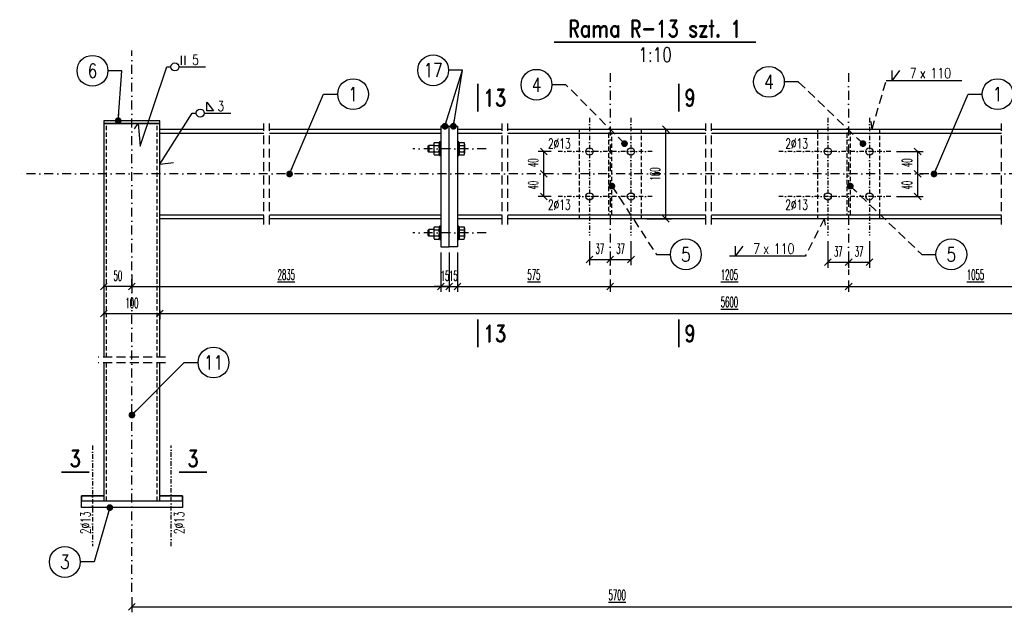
# Model space of a CAD drawing. Header units: millimetres. Extents: x -228255 to 14536, y -140109 to 119945.
# Tile 3 of 123: x -205979 to -204224, y 51501 to 52558. Entities that reach past the tile are written whole.
import ezdxf
from ezdxf.enums import TextEntityAlignment as Align

# ---------------------------------------------------------------- set-up
doc = ezdxf.new("R2010")
doc.units = ezdxf.units.MM
doc.header["$LTSCALE"] = 2.5
for name, pattern in [('DASHDOT', [25.4, 12.7, -6.35, 0, -6.35]), ('DASHDOT2', [12.7, 6.35, -3.175, 0, -3.175]), ('DASHED', [19.05, 12.7, -6.35]), ('DASHED2', [9.525, 6.35, -3.175])]:
    doc.linetypes.add(name, pattern=pattern)
for name, color, linetype in [('Gruba', 6, 'Continuous'), ('Laczniki', 30, 'Continuous'), ('Opisy_stal', 7, 'Continuous'), ('Osie', 134, 'DASHDOT'), ('Osie_laczniki', 157, 'DASHDOT2'), ('Przerywana', 5, 'DASHED'), ('stal', 4, 'Continuous'), ('Stal_nw', 181, 'DASHED2'), ('Tekst', 31, 'Continuous'), ('Wymiary', 86, 'Continuous')]:
    doc.layers.add(name, color=color, linetype=linetype)
doc.styles.get("Standard").update_dxf_attribs({"font": 'romans.shx', "width": 0.65})
doc.styles.add('style1', font='romand.shx', dxfattribs={"width": 0.8})
doc.styles.add('style3', font='romans.shx', dxfattribs={"width": 0.5})
doc.dimstyles.new('Skala_10', dxfattribs={"dimtxt": 18, "dimasz": 12, "dimexe": 10, "dimexo": 10, "dimgap": 10, "dimtad": 1, "dimdec": 0, "dimdsep": 46, "dimtxsty": 'style3', "dimblk": 'OBLIQUE', "dimcen": 0, "dimdle": 1, "dimclrd": 256, "dimclre": 256, "dimclrt": 31, "dimadec": 1, "dimazin": 0, "dimtfac": 1, "dimtdec": 0, "dimtix": 1, "dimtmove": 2, "dimatfit": 0, "dimldrblk": 'DOT', "dimfxl": 1, "dimtolj": 1, "dimtzin": 0, "dimlwd": -1, "dimlwe": -1, "dimarcsym": 0})
doc.dimstyles.new('Skala_10$7', dxfattribs={"dimscale": 0, "dimtxt": 18, "dimasz": 12, "dimexe": 10, "dimexo": 15, "dimgap": 5, "dimtad": 1, "dimdec": 0, "dimrnd": 0.5, "dimzin": 9, "dimdsep": 46, "dimtxsty": 'Standard', "dimblk1": 'OBLIQUE', "dimblk2": 'OBLIQUE', "dimsah": 1, "dimcen": 10, "dimdle": 10, "dimclrt": 31, "dimadec": 0, "dimazin": 0, "dimtfac": 1, "dimtdec": 0, "dimtmove": 2, "dimatfit": 3, "dimldrblk": 'DOT', "dimfxl": 1, "dimtolj": 1, "dimtzin": 9, "dimarcsym": 0})

# ---------------------------------------------------------------- blocks, each defined once
blk = doc.blocks.new('_Oblique')
at = {"color": 0, "linetype": 'ByBlock', "lineweight": -2}
blk.add_line((-0.5, -0.5), (0.5, 0.5), dxfattribs=at)
blk = doc.blocks.new('*D716')
at = {"layer": 'Defpoints', "color": 0, "ltscale": 0.5, "transparency": 16777216}
for p in [(-205779.2, 51537.6), (-204049.2, 51537.6), (-204049.2, 51510.8)]:
    blk.add_point(p, dxfattribs=at)
at = {"layer": 'Wymiary', "ltscale": 0.5, "transparency": 16777216}
for p, q in [((-205779.2, 51527.6), (-205779.2, 51500.8)), ((-204049.2, 51527.6), (-204049.2, 51500.8)), ((-205780.2, 51510.8), (-204048.2, 51510.8))]:
    blk.add_line(p, q, dxfattribs=at)
at = {"layer": 'Wymiary', "ltscale": 0.5, "transparency": 16777216, "xscale": 12, "yscale": 12, "zscale": 12, "rotation": 180}
blk.add_blockref('_Oblique', (-205779.2, 51510.8), dxfattribs=at)
at = {"layer": 'Wymiary', "ltscale": 0.5, "transparency": 16777216, "xscale": 12, "yscale": 12, "zscale": 12}
blk.add_blockref('_Oblique', (-204049.2, 51510.8), dxfattribs=at)
at = {"layer": 'Wymiary', "color": 31, "ltscale": 0.5, "transparency": 16777216, "insert": (-204914.2, 51531.6), "char_height": 18, "attachment_point": 5, "style": 'style3'}
blk.add_mtext('\\A1;\\L5700', dxfattribs=at)
blk = doc.blocks.new('_Dot')
at = {"color": 0, "linetype": 'ByBlock', "lineweight": -2}
blk.add_line((-0.5, 0), (-1, 0), dxfattribs=at)
at = {"color": 0, "linetype": 'ByBlock', "const_width": 0.5}
blk.add_lwpolyline([(-0.25, 0, 1), (0.25, 0, 1)], format="xyb", close=True, dxfattribs=at)
blk = doc.blocks.new('*D720')
at = {"layer": 'Defpoints', "color": 0, "ltscale": 0.5, "transparency": 16777216}
for p in [(-205228.7, 52152.6), (-205779.2, 52113.3), (-205228.7, 52082.1)]:
    blk.add_point(p, dxfattribs=at)
at = {"layer": 'Wymiary', "ltscale": 0.5, "transparency": 16777216}
for p, q in [((-205228.7, 52142.6), (-205228.7, 52072.1)), ((-205779.2, 52103.3), (-205779.2, 52072.1)), ((-205780.2, 52082.1), (-205227.7, 52082.1))]:
    blk.add_line(p, q, dxfattribs=at)
at = {"layer": 'Wymiary', "ltscale": 0.5, "transparency": 16777216, "xscale": 12, "yscale": 12, "zscale": 12, "rotation": 180}
blk.add_blockref('_Oblique', (-205779.2, 52082.1), dxfattribs=at)
at = {"layer": 'Wymiary', "ltscale": 0.5, "transparency": 16777216, "xscale": 12, "yscale": 12, "zscale": 12}
blk.add_blockref('_Oblique', (-205228.7, 52082.1), dxfattribs=at)
at = {"layer": 'Wymiary', "color": 31, "ltscale": 0.5, "transparency": 16777216, "insert": (-205504, 52102.9), "char_height": 18, "attachment_point": 5, "style": 'style3'}
blk.add_mtext('\\A1;\\L2835', dxfattribs=at)
blk = doc.blocks.new('*D721')
at = {"layer": 'Defpoints', "color": 0, "ltscale": 0.5, "transparency": 16777216}
for p in [(-204926.7, 52102.6), (-204501.7, 52102.6), (-204501.7, 52082.1)]:
    blk.add_point(p, dxfattribs=at)
at = {"layer": 'Wymiary', "ltscale": 0.5, "transparency": 16777216}
for p, q in [((-204926.7, 52092.6), (-204926.7, 52072.1)), ((-204501.7, 52092.6), (-204501.7, 52072.1)), ((-204927.7, 52082.1), (-204500.7, 52082.1))]:
    blk.add_line(p, q, dxfattribs=at)
at = {"layer": 'Wymiary', "ltscale": 0.5, "transparency": 16777216, "xscale": 12, "yscale": 12, "zscale": 12, "rotation": 180}
blk.add_blockref('_Oblique', (-204926.7, 52082.1), dxfattribs=at)
at = {"layer": 'Wymiary', "ltscale": 0.5, "transparency": 16777216, "xscale": 12, "yscale": 12, "zscale": 12}
blk.add_blockref('_Oblique', (-204501.7, 52082.1), dxfattribs=at)
at = {"layer": 'Wymiary', "color": 31, "ltscale": 0.5, "transparency": 16777216, "insert": (-204714.2, 52102.9), "char_height": 18, "attachment_point": 5, "style": 'style3'}
blk.add_mtext('\\A1;\\L1205', dxfattribs=at)
blk = doc.blocks.new('*D722')
at = {"layer": 'Defpoints', "color": 0, "ltscale": 0.5, "transparency": 16777216}
for p in [(-204501.7, 52102.6), (-204049.2, 52102.6), (-204049.2, 52082.1)]:
    blk.add_point(p, dxfattribs=at)
at = {"layer": 'Wymiary', "ltscale": 0.5, "transparency": 16777216}
for p, q in [((-204501.7, 52092.6), (-204501.7, 52072.1)), ((-204049.2, 52092.6), (-204049.2, 52072.1)), ((-204502.7, 52082.1), (-204048.2, 52082.1))]:
    blk.add_line(p, q, dxfattribs=at)
at = {"layer": 'Wymiary', "ltscale": 0.5, "transparency": 16777216, "xscale": 12, "yscale": 12, "zscale": 12, "rotation": 180}
blk.add_blockref('_Oblique', (-204501.7, 52082.1), dxfattribs=at)
at = {"layer": 'Wymiary', "ltscale": 0.5, "transparency": 16777216, "xscale": 12, "yscale": 12, "zscale": 12}
blk.add_blockref('_Oblique', (-204049.2, 52082.1), dxfattribs=at)
at = {"layer": 'Wymiary', "color": 31, "ltscale": 0.5, "transparency": 16777216, "insert": (-204275.5, 52102.9), "char_height": 18, "attachment_point": 5, "style": 'style3'}
blk.add_mtext('\\A1;\\L1055', dxfattribs=at)
blk = doc.blocks.new('*D723')
at = {"layer": 'Defpoints', "color": 0, "ltscale": 0.5, "transparency": 16777216}
for p in [(-205829.2, 52048.9), (-205729.2, 52048.9), (-205729.2, 52033.5)]:
    blk.add_point(p, dxfattribs=at)
at = {"layer": 'Wymiary', "ltscale": 0.5, "transparency": 16777216}
for p, q in [((-205829.2, 52038.9), (-205829.2, 52023.5)), ((-205729.2, 52038.9), (-205729.2, 52023.5)), ((-205830.2, 52033.5), (-205728.2, 52033.5))]:
    blk.add_line(p, q, dxfattribs=at)
at = {"layer": 'Wymiary', "ltscale": 0.5, "transparency": 16777216, "xscale": 12, "yscale": 12, "zscale": 12, "rotation": 180}
blk.add_blockref('_Oblique', (-205829.2, 52033.5), dxfattribs=at)
at = {"layer": 'Wymiary', "ltscale": 0.5, "transparency": 16777216, "xscale": 12, "yscale": 12, "zscale": 12}
blk.add_blockref('_Oblique', (-205729.2, 52033.5), dxfattribs=at)
at = {"layer": 'Wymiary', "color": 31, "ltscale": 0.5, "transparency": 16777216, "insert": (-205779.2, 52052.5), "char_height": 18, "attachment_point": 5, "style": 'style3'}
blk.add_mtext('\\A1;100', dxfattribs=at)
blk = doc.blocks.new('*D724')
at = {"layer": 'Defpoints', "color": 0, "ltscale": 0.5, "transparency": 16777216}
for p in [(-205729.2, 52048.9), (-204099.2, 52033.5), (-204099.2, 52033.5)]:
    blk.add_point(p, dxfattribs=at)
at = {"layer": 'Wymiary', "ltscale": 0.5, "transparency": 16777216}
for p, q in [((-205729.2, 52038.9), (-205729.2, 52023.5)), ((-205730.2, 52033.5), (-204098.2, 52033.5))]:
    blk.add_line(p, q, dxfattribs=at)
at = {"layer": 'Wymiary', "ltscale": 0.5, "transparency": 16777216, "xscale": 12, "yscale": 12, "zscale": 12, "rotation": 180}
blk.add_blockref('_Oblique', (-205729.2, 52033.5), dxfattribs=at)
at = {"layer": 'Wymiary', "ltscale": 0.5, "transparency": 16777216, "xscale": 12, "yscale": 12, "zscale": 12}
blk.add_blockref('_Oblique', (-204099.2, 52033.5), dxfattribs=at)
at = {"layer": 'Wymiary', "color": 31, "ltscale": 0.5, "transparency": 16777216, "insert": (-204714.2, 52054.3), "char_height": 18, "attachment_point": 5, "style": 'style3'}
blk.add_mtext('\\A1;\\L5600', dxfattribs=at)
blk = doc.blocks.new('*D726')
at = {"layer": 'Defpoints', "color": 0, "ltscale": 0.5, "transparency": 16777216}
for p in [(-204963.7, 52172.6), (-204926.7, 52144.2), (-204926.7, 52130.2)]:
    blk.add_point(p, dxfattribs=at)
at = {"layer": 'Wymiary', "ltscale": 0.5, "transparency": 16777216}
for p, q in [((-204963.7, 52162.6), (-204963.7, 52120.2)), ((-204964.7, 52130.2), (-204925.7, 52130.2)), ((-204926.7, 52134.2), (-204926.7, 52120.2))]:
    blk.add_line(p, q, dxfattribs=at)
at = {"layer": 'Wymiary', "ltscale": 0.5, "transparency": 16777216, "xscale": 12, "yscale": 12, "zscale": 12, "rotation": 180}
blk.add_blockref('_Oblique', (-204963.7, 52130.2), dxfattribs=at)
at = {"layer": 'Wymiary', "ltscale": 0.5, "transparency": 16777216, "xscale": 12, "yscale": 12, "zscale": 12}
blk.add_blockref('_Oblique', (-204926.7, 52130.2), dxfattribs=at)
at = {"layer": 'Wymiary', "color": 31, "ltscale": 0.5, "transparency": 16777216, "insert": (-204945.2, 52149.2), "char_height": 18, "attachment_point": 5, "style": 'style3'}
blk.add_mtext('\\A1;37', dxfattribs=at)
blk = doc.blocks.new('*D727')
at = {"layer": 'Defpoints', "color": 0, "ltscale": 0.5, "transparency": 16777216}
for p in [(-204889.7, 52172.6), (-204926.7, 52144.2), (-204889.7, 52130.2)]:
    blk.add_point(p, dxfattribs=at)
at = {"layer": 'Wymiary', "ltscale": 0.5, "transparency": 16777216}
for p, q in [((-204889.7, 52162.6), (-204889.7, 52120.2)), ((-204927.7, 52130.2), (-204888.7, 52130.2)), ((-204926.7, 52134.2), (-204926.7, 52120.2))]:
    blk.add_line(p, q, dxfattribs=at)
at = {"layer": 'Wymiary', "ltscale": 0.5, "transparency": 16777216, "xscale": 12, "yscale": 12, "zscale": 12, "rotation": 180}
blk.add_blockref('_Oblique', (-204926.7, 52130.2), dxfattribs=at)
at = {"layer": 'Wymiary', "ltscale": 0.5, "transparency": 16777216, "xscale": 12, "yscale": 12, "zscale": 12}
blk.add_blockref('_Oblique', (-204889.7, 52130.2), dxfattribs=at)
at = {"layer": 'Wymiary', "color": 31, "ltscale": 0.5, "transparency": 16777216, "insert": (-204908.2, 52149.2), "char_height": 18, "attachment_point": 5, "style": 'style3'}
blk.add_mtext('\\A1;37', dxfattribs=at)
blk = doc.blocks.new('*D728')
at = {"layer": 'Defpoints', "color": 0, "ltscale": 0.5, "transparency": 16777216}
for p in [(-204538.7, 52172.6), (-204501.7, 52141.4), (-204501.7, 52125.2)]:
    blk.add_point(p, dxfattribs=at)
at = {"layer": 'Wymiary', "ltscale": 0.5, "transparency": 16777216}
for p, q in [((-204538.7, 52162.6), (-204538.7, 52115.2)), ((-204539.7, 52125.2), (-204500.7, 52125.2)), ((-204501.7, 52131.4), (-204501.7, 52115.2))]:
    blk.add_line(p, q, dxfattribs=at)
at = {"layer": 'Wymiary', "ltscale": 0.5, "transparency": 16777216, "xscale": 12, "yscale": 12, "zscale": 12, "rotation": 180}
blk.add_blockref('_Oblique', (-204538.7, 52125.2), dxfattribs=at)
at = {"layer": 'Wymiary', "ltscale": 0.5, "transparency": 16777216, "xscale": 12, "yscale": 12, "zscale": 12}
blk.add_blockref('_Oblique', (-204501.7, 52125.2), dxfattribs=at)
at = {"layer": 'Wymiary', "color": 31, "ltscale": 0.5, "transparency": 16777216, "insert": (-204520.2, 52144.2), "char_height": 18, "attachment_point": 5, "style": 'style3'}
blk.add_mtext('\\A1;37', dxfattribs=at)
blk = doc.blocks.new('*D729')
at = {"layer": 'Defpoints', "color": 0, "ltscale": 0.5, "transparency": 16777216}
for p in [(-204464.7, 52172.6), (-204501.7, 52141.4), (-204464.7, 52125.2)]:
    blk.add_point(p, dxfattribs=at)
at = {"layer": 'Wymiary', "ltscale": 0.5, "transparency": 16777216}
for p, q in [((-204464.7, 52162.6), (-204464.7, 52115.2)), ((-204502.7, 52125.2), (-204463.7, 52125.2)), ((-204501.7, 52131.4), (-204501.7, 52115.2))]:
    blk.add_line(p, q, dxfattribs=at)
at = {"layer": 'Wymiary', "ltscale": 0.5, "transparency": 16777216, "xscale": 12, "yscale": 12, "zscale": 12, "rotation": 180}
blk.add_blockref('_Oblique', (-204501.7, 52125.2), dxfattribs=at)
at = {"layer": 'Wymiary', "ltscale": 0.5, "transparency": 16777216, "xscale": 12, "yscale": 12, "zscale": 12}
blk.add_blockref('_Oblique', (-204464.7, 52125.2), dxfattribs=at)
at = {"layer": 'Wymiary', "color": 31, "ltscale": 0.5, "transparency": 16777216, "insert": (-204483.2, 52144.2), "char_height": 18, "attachment_point": 5, "style": 'style3'}
blk.add_mtext('\\A1;37', dxfattribs=at)
blk = doc.blocks.new('*D730')
at = {"layer": 'Defpoints', "color": 0, "ltscale": 0.5, "transparency": 16777216}
for p in [(-205045, 52282.6), (-205045, 52282.6), (-205021.7, 52242.6)]:
    blk.add_point(p, dxfattribs=at)
at = {"layer": 'Wymiary', "ltscale": 0.5, "transparency": 16777216}
for p, q in [((-205045, 52241.6), (-205045, 52283.6)), ((-205031.7, 52242.6), (-205055, 52242.6))]:
    blk.add_line(p, q, dxfattribs=at)
at = {"layer": 'Wymiary', "ltscale": 0.5, "transparency": 16777216, "xscale": 12, "yscale": 12, "zscale": 12}
for p, rotation in [((-205045, 52282.6), 90), ((-205045, 52242.6), 270)]:
    blk.add_blockref('_Oblique', p, dxfattribs=dict(at, rotation=rotation))
at = {"layer": 'Wymiary', "color": 31, "ltscale": 0.5, "transparency": 16777216, "insert": (-205064, 52262.6), "char_height": 18, "attachment_point": 5, "rotation": 90, "style": 'style3'}
blk.add_mtext('\\A1;40', dxfattribs=at)
blk = doc.blocks.new('*D731')
at = {"layer": 'Defpoints', "color": 0, "ltscale": 0.5, "transparency": 16777216}
for p in [(-205045, 52322.6), (-205021.7, 52322.6), (-205045, 52282.6)]:
    blk.add_point(p, dxfattribs=at)
at = {"layer": 'Wymiary', "ltscale": 0.5, "transparency": 16777216}
for p, q in [((-205031.7, 52322.6), (-205055, 52322.6)), ((-205045, 52281.6), (-205045, 52323.6))]:
    blk.add_line(p, q, dxfattribs=at)
at = {"layer": 'Wymiary', "ltscale": 0.5, "transparency": 16777216, "xscale": 12, "yscale": 12, "zscale": 12}
for p, rotation in [((-205045, 52322.6), 90), ((-205045, 52282.6), 270)]:
    blk.add_blockref('_Oblique', p, dxfattribs=dict(at, rotation=rotation))
at = {"layer": 'Wymiary', "color": 31, "ltscale": 0.5, "transparency": 16777216, "insert": (-205064, 52302.6), "char_height": 18, "attachment_point": 5, "rotation": 90, "style": 'style3'}
blk.add_mtext('\\A1;40', dxfattribs=at)
blk = doc.blocks.new('*D732')
at = {"layer": 'Defpoints', "color": 0, "ltscale": 0.5, "transparency": 16777216}
for p in [(-204385.4, 52282.6), (-204378.7, 52282.6), (-204426.7, 52242.6)]:
    blk.add_point(p, dxfattribs=at)
at = {"layer": 'Wymiary', "ltscale": 0.5, "transparency": 16777216}
for p, q in [((-204378.7, 52241.6), (-204378.7, 52283.6)), ((-204375.4, 52282.6), (-204368.7, 52282.6)), ((-204416.7, 52242.6), (-204368.7, 52242.6))]:
    blk.add_line(p, q, dxfattribs=at)
at = {"layer": 'Wymiary', "ltscale": 0.5, "transparency": 16777216, "xscale": 12, "yscale": 12, "zscale": 12}
for p, rotation in [((-204378.7, 52282.6), 90), ((-204378.7, 52242.6), 270)]:
    blk.add_blockref('_Oblique', p, dxfattribs=dict(at, rotation=rotation))
at = {"layer": 'Wymiary', "color": 31, "ltscale": 0.5, "transparency": 16777216, "insert": (-204397.7, 52262.6), "char_height": 18, "attachment_point": 5, "rotation": 90, "style": 'style3'}
blk.add_mtext('\\A1;40', dxfattribs=at)
blk = doc.blocks.new('*D733')
at = {"layer": 'Defpoints', "color": 0, "ltscale": 0.5, "transparency": 16777216}
for p in [(-204426.7, 52322.6), (-204378.7, 52322.6), (-204385.4, 52282.6)]:
    blk.add_point(p, dxfattribs=at)
at = {"layer": 'Wymiary', "ltscale": 0.5, "transparency": 16777216}
for p, q in [((-204416.7, 52322.6), (-204368.7, 52322.6)), ((-204378.7, 52281.6), (-204378.7, 52323.6)), ((-204375.4, 52282.6), (-204368.7, 52282.6))]:
    blk.add_line(p, q, dxfattribs=at)
at = {"layer": 'Wymiary', "ltscale": 0.5, "transparency": 16777216, "xscale": 12, "yscale": 12, "zscale": 12}
for p, rotation in [((-204378.7, 52322.6), 90), ((-204378.7, 52282.6), 270)]:
    blk.add_blockref('_Oblique', p, dxfattribs=dict(at, rotation=rotation))
at = {"layer": 'Wymiary', "color": 31, "ltscale": 0.5, "transparency": 16777216, "insert": (-204397.7, 52302.6), "char_height": 18, "attachment_point": 5, "rotation": 90, "style": 'style3'}
blk.add_mtext('\\A1;40', dxfattribs=at)
blk = doc.blocks.new('*D734')
at = {"layer": 'Defpoints', "color": 0, "ltscale": 0.5, "transparency": 16777216}
for p in [(-204871.7, 52362.6), (-204827.7, 52362.6), (-204871.7, 52202.6)]:
    blk.add_point(p, dxfattribs=at)
at = {"layer": 'Wymiary', "ltscale": 0.5, "transparency": 16777216}
for p, q in [((-204861.7, 52362.6), (-204817.7, 52362.6)), ((-204827.7, 52201.6), (-204827.7, 52363.6)), ((-204861.7, 52202.6), (-204817.7, 52202.6))]:
    blk.add_line(p, q, dxfattribs=at)
at = {"layer": 'Wymiary', "ltscale": 0.5, "transparency": 16777216, "xscale": 12, "yscale": 12, "zscale": 12}
for p, rotation in [((-204827.7, 52362.6), 90), ((-204827.7, 52202.6), 270)]:
    blk.add_blockref('_Oblique', p, dxfattribs=dict(at, rotation=rotation))
at = {"layer": 'Wymiary', "color": 31, "ltscale": 0.5, "transparency": 16777216, "insert": (-204846.7, 52282.6), "char_height": 18, "attachment_point": 5, "rotation": 90, "style": 'style3'}
blk.add_mtext('\\A1;160', dxfattribs=at)
blk = doc.blocks.new('Elem_prawy')
at = {"color": 7}
blk.add_line((0, 0), (25, 0), dxfattribs=at)
blk.add_circle((52.5, 0), 27.5, dxfattribs=at)
at = {"color": 31, "width": 0.8}
blk.add_attdef('22', text='', height=25, dxfattribs=at).set_placement((52.5, 0), align=Align.MIDDLE)
blk = doc.blocks.new('pol_V_lewa')
at = {"color": 7}
for p, q in [((-124, 0), (-110.5, 18)), ((-124, 0), (-124, 18)), ((0, 0), (-135, 0))]:
    blk.add_line(p, q, dxfattribs=at)
at = {"color": 31, "width": 0.8}
blk.add_text('x', height=18, dxfattribs=at).set_placement((-74.9, 4.5))
blk.add_attdef('22', text='', height=18, dxfattribs=at).set_placement((-80.5, 4.5), align=Align.RIGHT)
blk.add_attdef('9999', (-56.2, 4.5), '', height=18, dxfattribs=at)
blk = doc.blocks.new('pol_V_prawa')
at = {"color": 7}
for p, q in [((11, 0), (24.5, 18)), ((11, 0), (11, 18)), ((135, 0), (0, 0))]:
    blk.add_line(p, q, dxfattribs=at)
at = {"color": 31, "width": 0.8}
blk.add_text('x', height=18, dxfattribs=at).set_placement((60.1, 4.5))
blk.add_attdef('22', text='', height=18, dxfattribs=at).set_placement((54.5, 4.5), align=Align.RIGHT)
blk.add_attdef('9999', (78.8, 4.5), '', height=18, dxfattribs=at)
blk = doc.blocks.new('Elem_lewy')
at = {"color": 7}
blk.add_line((0, 0), (-25, 0), dxfattribs=at)
blk.add_circle((-52.5, 0), 27.5, dxfattribs=at)
at = {"color": 31, "width": 0.8}
blk.add_attdef('22', text='', height=25, dxfattribs=at).set_placement((-52.5, 0), align=Align.MIDDLE)
blk = doc.blocks.new('Row_obwod_prawa')
at = {"color": 7}
for p, q in [((26.2368, 3.6), (26.2368, 19.6)), ((32.5368, 3.6), (32.5368, 19.6)), ((0, 0), (7.2, 0)), ((21.6, 0), (69.12, 0))]:
    blk.add_line(p, q, dxfattribs=at)
blk.add_circle((14.4, 0), 7.2, dxfattribs=at)
at = {"color": 31, "width": 0.8}
blk.add_attdef('A', (44.9568, 3.6), '', height=18, dxfattribs=at)
blk = doc.blocks.new('Pach_obwod_prawa')
at = {"color": 7}
for p, q in [((26.2368, 4.32), (26.2368, 19.44)), ((26.2368, 19.44), (37.7568, 4.32)), ((0, 0), (7.2, 0)), ((21.6, 0), (69.12, 0)), ((37.7568, 4.32), (26.2368, 4.32))]:
    blk.add_line(p, q, dxfattribs=at)
blk.add_circle((14.4, 0), 7.2, dxfattribs=at)
at = {"color": 31, "width": 0.8}
blk.add_attdef('A', (44.9568, 3.6), '', height=18, dxfattribs=at)
blk = doc.blocks.new('*D735')
at = {"layer": 'Defpoints', "color": 0, "ltscale": 0.5, "transparency": 16777216}
for p in [(-205829.2, 52113.3), (-205779.2, 52113.3), (-205829.2, 52082.1)]:
    blk.add_point(p, dxfattribs=at)
at = {"layer": 'Wymiary', "ltscale": 0.5, "transparency": 16777216}
for p, q in [((-205829.2, 52103.3), (-205829.2, 52072.1)), ((-205779.2, 52103.3), (-205779.2, 52072.1)), ((-205778.2, 52082.1), (-205830.2, 52082.1))]:
    blk.add_line(p, q, dxfattribs=at)
at = {"layer": 'Wymiary', "ltscale": 0.5, "transparency": 16777216, "xscale": 12, "yscale": 12, "zscale": 12, "rotation": 180}
blk.add_blockref('_Oblique', (-205829.2, 52082.1), dxfattribs=at)
at = {"layer": 'Wymiary', "ltscale": 0.5, "transparency": 16777216, "xscale": 12, "yscale": 12, "zscale": 12}
blk.add_blockref('_Oblique', (-205779.2, 52082.1), dxfattribs=at)
at = {"layer": 'Wymiary', "color": 31, "ltscale": 0.5, "transparency": 16777216, "insert": (-205804.2, 52101.1), "char_height": 18, "attachment_point": 5, "style": 'style3'}
blk.add_mtext('\\A1;50', dxfattribs=at)
blk = doc.blocks.new('nakretkaM12')
at = {"ltscale": 0.2}
for p, q in [((-10, 8.2), (-10, 5.5)), ((-10, 5.5), (-10, -5.5)), ((-9, 11), (-1, 11)), ((-9, 5.5), (-1, 5.5)), ((0, 8.2), (0, 5.5)), ((0, 5.5), (0, -5.5)), ((-10, -5.5), (-10, -8.2)), ((-9, -5.5), (-1, -5.5)), ((-9, -11), (-1, -11)), ((0, -5.5), (0, -8.2))]:
    blk.add_line(p, q, dxfattribs=at)
for centre, radius, start, end in [((-5.7, 8.2), 4.26, 139.932, 220.068), ((5.5, 0), 15.5, 159.3345, 200.6655), ((-4.3, 8.2), 4.26, 319.932, 40.068), ((-15.5, 0), 15.5, 339.3345, 20.6655), ((-5.7, -8.2), 4.26, 139.932, 220.068), ((-4.3, -8.2), 4.26, 319.932, 40.068)]:
    blk.add_arc(centre, radius, start, end, dxfattribs=at)
blk = doc.blocks.new('*D652')
at = {"layer": 'Defpoints', "color": 0, "ltscale": 0.5, "transparency": 16777216}
for p in [(-205228.7, 52152.6), (-205213.7, 52152.6), (-205213.7, 52082.1)]:
    blk.add_point(p, dxfattribs=at)
at = {"layer": 'Wymiary', "ltscale": 0.5, "transparency": 16777216}
for p, q in [((-205228.7, 52142.6), (-205228.7, 52072.1)), ((-205213.7, 52142.6), (-205213.7, 52072.1)), ((-205228.7, 52082.1), (-205240.7, 52082.1)), ((-205228.7, 52082.1), (-205213.7, 52082.1)), ((-205213.7, 52082.1), (-205201.7, 52082.1))]:
    blk.add_line(p, q, dxfattribs=at)
at = {"layer": 'Wymiary', "ltscale": 0.5, "transparency": 16777216, "xscale": 12, "yscale": 12, "zscale": 12}
blk.add_blockref('_Oblique', (-205228.7, 52082.1), dxfattribs=at)
at = {"layer": 'Wymiary', "ltscale": 0.5, "transparency": 16777216, "xscale": 12, "yscale": 12, "zscale": 12, "rotation": 180}
blk.add_blockref('_Oblique', (-205213.7, 52082.1), dxfattribs=at)
at = {"layer": 'Wymiary', "color": 31, "ltscale": 0.5, "transparency": 16777216, "insert": (-205221.2, 52101.1), "char_height": 18, "attachment_point": 5, "style": 'style3'}
blk.add_mtext('\\A1;15', dxfattribs=at)
blk = doc.blocks.new('*D653')
at = {"layer": 'Defpoints', "color": 0, "ltscale": 0.5, "transparency": 16777216}
for p in [(-205213.7, 52152.6), (-205198.7, 52152.6), (-205198.7, 52082.1)]:
    blk.add_point(p, dxfattribs=at)
at = {"layer": 'Wymiary', "ltscale": 0.5, "transparency": 16777216}
for p, q in [((-205213.7, 52142.6), (-205213.7, 52072.1)), ((-205198.7, 52142.6), (-205198.7, 52072.1)), ((-205213.7, 52082.1), (-205225.7, 52082.1)), ((-205213.7, 52082.1), (-205198.7, 52082.1)), ((-205198.7, 52082.1), (-205186.7, 52082.1))]:
    blk.add_line(p, q, dxfattribs=at)
at = {"layer": 'Wymiary', "ltscale": 0.5, "transparency": 16777216, "xscale": 12, "yscale": 12, "zscale": 12}
blk.add_blockref('_Oblique', (-205213.7, 52082.1), dxfattribs=at)
at = {"layer": 'Wymiary', "ltscale": 0.5, "transparency": 16777216, "xscale": 12, "yscale": 12, "zscale": 12, "rotation": 180}
blk.add_blockref('_Oblique', (-205198.7, 52082.1), dxfattribs=at)
at = {"layer": 'Wymiary', "color": 31, "ltscale": 0.5, "transparency": 16777216, "insert": (-205206.2, 52101.1), "char_height": 18, "attachment_point": 5, "style": 'style3'}
blk.add_mtext('\\A1;15', dxfattribs=at)
blk = doc.blocks.new('*D654')
at = {"layer": 'Defpoints', "color": 0, "ltscale": 0.5, "transparency": 16777216}
for p in [(-205198.7, 52152.6), (-204926.7, 52104.1), (-204926.7, 52082.1)]:
    blk.add_point(p, dxfattribs=at)
at = {"layer": 'Wymiary', "ltscale": 0.5, "transparency": 16777216}
for p, q in [((-205198.7, 52142.6), (-205198.7, 52072.1)), ((-204926.7, 52094.1), (-204926.7, 52072.1)), ((-205199.7, 52082.1), (-204925.7, 52082.1))]:
    blk.add_line(p, q, dxfattribs=at)
at = {"layer": 'Wymiary', "ltscale": 0.5, "transparency": 16777216, "xscale": 12, "yscale": 12, "zscale": 12, "rotation": 180}
blk.add_blockref('_Oblique', (-205198.7, 52082.1), dxfattribs=at)
at = {"layer": 'Wymiary', "ltscale": 0.5, "transparency": 16777216, "xscale": 12, "yscale": 12, "zscale": 12}
blk.add_blockref('_Oblique', (-204926.7, 52082.1), dxfattribs=at)
at = {"layer": 'Wymiary', "color": 31, "ltscale": 0.5, "transparency": 16777216, "insert": (-205062.7, 52102.9), "char_height": 18, "attachment_point": 5, "style": 'style3'}
blk.add_mtext('\\A1;\\L575', dxfattribs=at)

msp = doc.modelspace()

# ---------------------------------------------------------------- linework, layer by layer
at = {"layer": 'Gruba', "const_width": 3}
for points in [[(-205026.72, 52517.81), (-204666.72, 52517.81)], [(-205162.8, 52443.5), (-205162.8, 52393.5)], [(-204804.62, 52443.5), (-204804.62, 52393.5)], [(-205162.8, 52023.12), (-205162.8, 51973.12)], [(-204804.62, 52023.12), (-204804.62, 51973.12)], [(-205905.06, 51750.97), (-205855.06, 51750.97)], [(-205695.07, 51750.97), (-205645.07, 51750.97)]]:
    msp.add_lwpolyline(points, dxfattribs=at)
at = {"layer": 'Laczniki', "ltscale": 0.5}
for p, q in [((-205251.21, 52332.57), (-205250.21, 52333.57)), ((-205251.21, 52322.57), (-205251.21, 52332.57)), ((-205241.21, 52333.57), (-205250.21, 52333.57)), ((-205250.21, 52333.57), (-205250.21, 52321.57)), ((-205251.21, 52322.57), (-205250.21, 52321.57)), ((-205241.21, 52321.57), (-205250.21, 52321.57)), ((-205251.21, 52182.57), (-205250.21, 52183.57)), ((-205251.21, 52172.57), (-205251.21, 52182.57)), ((-205241.21, 52183.57), (-205250.21, 52183.57)), ((-205250.21, 52183.57), (-205250.21, 52171.57)), ((-205251.21, 52172.57), (-205250.21, 52171.57)), ((-205241.21, 52171.57), (-205250.21, 52171.57))]:
    msp.add_line(p, q, dxfattribs=at)
for points in [[(-205231.21, 52315.57), (-205228.71, 52315.57), (-205228.71, 52339.57), (-205231.21, 52339.57)], [(-205198.71, 52315.57), (-205196.21, 52315.57), (-205196.21, 52339.57), (-205198.71, 52339.57)], [(-205231.21, 52165.57), (-205228.71, 52165.57), (-205228.71, 52189.57), (-205231.21, 52189.57)], [(-205198.71, 52165.57), (-205196.21, 52165.57), (-205196.21, 52189.57), (-205198.71, 52189.57)]]:
    msp.add_lwpolyline(points, close=True, dxfattribs=at)
at = {"layer": 'Opisy_stal', "ltscale": 0.5}
for p, q in [((-205764.46, 52332.06), (-205716.99, 52473.52)), ((-205729.21, 52300.2), (-205671.82, 52391.05)), ((-205774.65, 52363.1), (-205768.07, 52372.57)), ((-205768.07, 52372.57), (-205764.46, 52332.06)), ((-205729.21, 52300.2), (-205704.88, 52303.15)), ((-204545.3, 52202.57), (-204543.74, 52191.12))]:
    msp.add_line(p, q, dxfattribs=at)
at = {"layer": 'Opisy_stal', "linetype": 'DASHED', "ltscale": 0.5}
for p, q in [((-204459.83, 52362.57), (-204434.93, 52448.92)), ((-204459.83, 52362.57), (-204461.77, 52376.3)), ((-204545.3, 52202.57), (-204579.15, 52135.88))]:
    msp.add_line(p, q, dxfattribs=at)
at = {"layer": 'Osie', "ltscale": 0.5}
for p, q in [((-205779.21, 51537.57), (-205779.21, 52502.57)), ((-204926.71, 52462.57), (-204926.71, 52102.57)), ((-204501.71, 52462.57), (-204501.71, 52102.57)), ((-205147.71, 52327.57), (-205278.71, 52327.57)), ((-203849.21, 52282.57), (-205979.21, 52282.57)), ((-205147.71, 52177.57), (-205278.71, 52177.57))]:
    msp.add_line(p, q, dxfattribs=at)
at = {"layer": 'Osie_laczniki', "ltscale": 0.5}
for p, q in [((-204963.71, 52382.57), (-204963.71, 52172.57)), ((-204889.71, 52382.57), (-204889.71, 52172.57)), ((-204538.71, 52382.57), (-204538.71, 52172.57)), ((-204464.71, 52382.57), (-204464.71, 52172.57)), ((-204851.71, 52322.57), (-205021.71, 52322.57)), ((-204426.71, 52322.57), (-204626.71, 52322.57)), ((-204851.71, 52242.57), (-205021.71, 52242.57)), ((-204426.71, 52242.57), (-204626.71, 52242.57)), ((-205849.21, 51798.56), (-205849.21, 51618.56)), ((-205709.21, 51618.56), (-205709.21, 51798.56))]:
    msp.add_line(p, q, dxfattribs=at)
at = {"layer": 'Przerywana', "ltscale": 0.5}
for p, q in [((-205544.25, 52192.57), (-205544.25, 52372.57)), ((-205534.25, 52192.57), (-205534.25, 52372.57)), ((-205119.25, 52192.57), (-205119.25, 52372.57)), ((-205109.25, 52192.57), (-205109.25, 52372.57)), ((-204756.36, 52192.57), (-204756.36, 52372.57)), ((-204746.36, 52192.57), (-204746.36, 52372.57)), ((-204229.28, 52192.57), (-204229.28, 52372.57)), ((-205719.21, 51955.8), (-205839.21, 51955.8)), ((-205719.21, 51945.8), (-205839.21, 51945.8))]:
    msp.add_line(p, q, dxfattribs=at)
at = {"layer": 'stal', "ltscale": 0.5}
for p, q in [((-205729.21, 52355.17), (-205544.25, 52355.17)), ((-205534.25, 52355.17), (-205228.71, 52355.17)), ((-205198.71, 52355.17), (-205119.25, 52355.17)), ((-205198.71, 52355.17), (-205119.25, 52355.17)), ((-205109.25, 52355.17), (-204756.36, 52355.17)), ((-204746.36, 52355.17), (-204229.28, 52355.17)), ((-205729.21, 52209.97), (-205544.25, 52209.97)), ((-205534.25, 52209.97), (-205228.71, 52209.97)), ((-205198.71, 52209.97), (-205119.25, 52209.97)), ((-205198.71, 52209.97), (-205119.25, 52209.97)), ((-205109.25, 52209.97), (-204756.36, 52209.97)), ((-204746.36, 52209.97), (-204229.28, 52209.97))]:
    msp.add_line(p, q, dxfattribs=at)
for points in [[(-205829.21, 52372.57), (-205729.21, 52372.57), (-205729.21, 52377.57), (-205829.21, 52377.57)], [(-205228.71, 52152.57), (-205213.71, 52152.57), (-205213.71, 52367.57), (-205228.71, 52367.57)], [(-205198.71, 52152.57), (-205213.71, 52152.57), (-205213.71, 52367.57), (-205198.71, 52367.57)]]:
    msp.add_lwpolyline(points, close=True, dxfattribs=at)
for points in [[(-205729.21, 51955.8), (-205729.21, 52372.57), (-205829.21, 52372.57), (-205829.21, 51955.8)], [(-205544.25, 52202.57), (-205729.21, 52202.57), (-205729.21, 52362.57), (-205544.25, 52362.57)], [(-205534.25, 52362.57), (-205228.71, 52362.57)], [(-205198.71, 52362.57), (-205119.25, 52362.57)], [(-205198.71, 52362.57), (-205119.25, 52362.57)], [(-205109.25, 52362.57), (-204756.36, 52362.57)], [(-204746.36, 52362.57), (-204229.28, 52362.57)], [(-205228.71, 52202.57), (-205534.25, 52202.57)], [(-205119.25, 52202.57), (-205198.71, 52202.57)], [(-205119.25, 52202.57), (-205198.71, 52202.57)], [(-204756.36, 52202.57), (-205109.25, 52202.57)], [(-204229.28, 52202.57), (-204746.36, 52202.57)], [(-205829.21, 51945.8), (-205829.21, 51699.57), (-205729.21, 51699.57), (-205729.21, 51945.8)], [(-205829.21, 51708.56), (-205869.21, 51708.56), (-205869.21, 51699.57), (-205689.21, 51699.57), (-205689.21, 51708.56), (-205729.21, 51708.56)], [(-205729.21, 51708.56), (-205689.21, 51708.56), (-205689.21, 51687.59), (-205869.21, 51687.59), (-205869.21, 51708.56), (-205829.21, 51708.56)]]:
    msp.add_lwpolyline(points, dxfattribs=at)
at = {"layer": 'stal'}
for centre in [(-204963.71, 52322.57), (-204889.71, 52322.57), (-204538.71, 52322.57), (-204464.71, 52322.57), (-204963.71, 52242.57), (-204889.71, 52242.57), (-204538.71, 52242.57), (-204464.71, 52242.57)]:
    msp.add_circle(centre, 6.5, dxfattribs=at)
at = {"layer": 'Stal_nw', "ltscale": 0.5}
for p, q in [((-205824.21, 51955.8), (-205824.21, 52372.57)), ((-205734.21, 51955.8), (-205734.21, 52372.57)), ((-205824.21, 51699.57), (-205824.21, 51945.8)), ((-205734.21, 51699.57), (-205734.21, 51945.8))]:
    msp.add_line(p, q, dxfattribs=at)
for points in [[(-204981.71, 52362.57), (-204871.71, 52362.57), (-204871.71, 52202.57), (-204981.71, 52202.57)], [(-204929.71, 52209.97), (-204923.71, 52209.97), (-204923.71, 52355.17), (-204929.71, 52355.17)], [(-204556.71, 52362.57), (-204446.71, 52362.57), (-204446.71, 52202.57), (-204556.71, 52202.57)], [(-204504.71, 52209.97), (-204498.71, 52209.97), (-204498.71, 52355.17), (-204504.71, 52355.17)]]:
    msp.add_lwpolyline(points, close=True, dxfattribs=at)

# ---------------------------------------------------------------- block references
at = {"layer": 'Laczniki', "ltscale": 0.5}
for p in [(-205231.21, 52327.57), (-205186.21, 52327.57), (-205231.21, 52177.57), (-205186.21, 52177.57)]:
    msp.add_blockref('nakretkaM12', p, dxfattribs=at)
at = {"layer": 'Opisy_stal', "ltscale": 0.5}
for name, p, values in [('Elem_lewy', (-205797.02, 52466.59), {'22': '6'}), ('Row_obwod_prawa', (-205716.99, 52473.52), {'A': '5'}), ('Elem_lewy', (-205189.82, 52467.46), {'22': '17'}), ('Elem_lewy', (-204591.37, 52446.91), {'22': '4'}), ('Elem_lewy', (-205005.6, 52441.63), {'22': '4'}), ('pol_V_prawa', (-204434.93, 52448.92), {'9999': '110', '22': '7'}), ('Elem_prawy', (-205437.43, 52424.89), {'22': '1'}), ('Elem_prawy', (-204288.79, 52424.89), {'22': '1'}), ('Pach_obwod_prawa', (-205671.82, 52391.05), {'A': '3'}), ('Elem_prawy', (-204844.4, 52139.1), {'22': '5'}), ('pol_V_lewa', (-204579.15, 52135.88), {'22': '7', '9999': '110'}), ('Elem_prawy', (-204371.29, 52139.1), {'22': '5'}), ('Elem_prawy', (-205686.2, 51946.34), {'22': '11'}), ('Elem_lewy', (-205846.19, 51590.68), {'22': '3'})]:
    msp.add_blockref(name, p, dxfattribs=at).add_auto_attribs(values)

# ---------------------------------------------------------------- texts
at = {"layer": 'Gruba', "style": 'style1', "width": 0.8}
for s, p in [('Rama R-13 szt. 1', (-204846.72, 52517.81)), ('3', (-205880.06, 51750.97)), ('3', (-205670.07, 51750.97))]:
    msp.add_text(s, height=30, dxfattribs=at).set_placement(p, align=Align.BOTTOM_CENTER)
msp.add_text('1:10', height=25, dxfattribs=at).set_placement((-204846.72, 52507.81), align=Align.TOP_CENTER)
for s, p in [('13', (-205152.8, 52418.5)), ('9', (-204794.62, 52418.5)), ('13', (-205152.8, 51998.12)), ('9', (-204794.62, 51998.12))]:
    msp.add_text(s, height=30, dxfattribs=at).set_placement(p, align=Align.MIDDLE_LEFT)
at = {"layer": 'Tekst', "ltscale": 0.5, "width": 0.65}
for p in [(-205037.56, 52327.77), (-204614.51, 52327.77), (-205037.56, 52218.72), (-204614.51, 52218.72)]:
    msp.add_text('2%%C13', height=18, dxfattribs=at).set_placement(p)
for p in [(-205852.87, 51640.33), (-205685.94, 51640.33)]:
    msp.add_text('2%%C13', height=18, rotation=90, dxfattribs=at).set_placement(p)

# ---------------------------------------------------------------- dimensions: what is measured, and where the dimension line sits
at = {"layer": 'Wymiary', "ltscale": 0.5}
for base, p1, p2, picture, middle in [((-204827.72, 52362.57), (-204871.71, 52202.57), (-204871.71, 52362.57), '*D734', (-204846.72, 52282.57)), ((-205044.97, 52322.57), (-205044.97, 52282.57), (-205021.71, 52322.57), '*D731', (-205063.97, 52302.57)), ((-204378.66, 52322.57), (-204385.37, 52282.57), (-204426.71, 52322.57), '*D733', (-204397.66, 52302.57)), ((-205044.97, 52282.57), (-205021.71, 52242.57), (-205044.97, 52282.57), '*D730', (-205063.97, 52262.57)), ((-204378.66, 52282.57), (-204426.71, 52242.57), (-204385.37, 52282.57), '*D732', (-204397.66, 52262.57))]:
    dim = msp.add_linear_dim(base=base, p1=p1, p2=p2, angle=90, dimstyle='Skala_10', dxfattribs=at)
    dim.commit()
    dim.dimension.update_dxf_attribs({"geometry": picture, "text_midpoint": middle})
for base, p1, p2, picture, middle in [((-204926.71, 52130.22), (-204963.71, 52172.57), (-204926.71, 52144.18), '*D726', (-204945.21, 52149.22)), ((-204889.71, 52130.22), (-204926.71, 52144.18), (-204889.71, 52172.57), '*D727', (-204908.21, 52149.22)), ((-204501.71, 52125.21), (-204538.71, 52172.57), (-204501.71, 52141.41), '*D728', (-204520.21, 52144.21)), ((-204464.71, 52125.21), (-204501.71, 52141.41), (-204464.71, 52172.57), '*D729', (-204483.21, 52144.21)), ((-205213.71, 52082.12), (-205228.71, 52152.57), (-205213.71, 52152.57), '*D652', (-205221.21, 52101.12)), ((-205198.71, 52082.12), (-205213.71, 52152.57), (-205198.71, 52152.57), '*D653', (-205206.21, 52101.12)), ((-205829.21, 52082.12), (-205779.21, 52113.32), (-205829.21, 52113.32), '*D735', (-205804.21, 52101.12)), ((-205729.21, 52033.52), (-205829.21, 52048.85), (-205729.21, 52048.85), '*D723', (-205779.21, 52052.52))]:
    dim = msp.add_linear_dim(base=base, p1=p1, p2=p2, dimstyle='Skala_10', dxfattribs=at)
    dim.commit()
    dim.dimension.update_dxf_attribs({"geometry": picture, "text_midpoint": middle})
for base, p1, p2, text, picture, middle in [((-205228.71, 52082.12), (-205779.21, 52113.32), (-205228.71, 52152.57), '%%u2835', '*D720', (-205503.96, 52102.92)), ((-204926.71, 52082.12), (-205198.71, 52152.57), (-204926.71, 52104.13), '%%u575', '*D654', (-205062.71, 52102.92)), ((-204501.71, 52082.12), (-204926.71, 52102.57), (-204501.71, 52102.57), '%%u1205', '*D721', (-204714.21, 52102.92)), ((-204049.21, 52082.12), (-204501.71, 52102.57), (-204049.21, 52102.57), '%%u1055', '*D722', (-204275.46, 52102.92)), ((-204049.21, 51510.8), (-205779.21, 51537.57), (-204049.21, 51537.57), '%%u5700', '*D716', (-204914.21, 51531.6))]:
    dim = msp.add_linear_dim(base=base, p1=p1, p2=p2, text=text, dimstyle='Skala_10', dxfattribs=at)
    dim.commit()
    dim.dimension.update_dxf_attribs({"geometry": picture, "text_midpoint": middle})
dim = msp.add_linear_dim(base=(-204099.21, 52033.52), p1=(-205729.21, 52048.85), p2=(-204099.21, 52033.52), text='%%u5600', dimstyle='Skala_10', dxfattribs=at)
dim.commit()
dim.dimension.update_dxf_attribs({"geometry": '*D724', "text_midpoint": (-204714.21, 52054.32), "dimtype": 160})

# ---------------------------------------------------------------- leaders
at = {"layer": 'Opisy_stal', "ltscale": 0.5}
for points in [[(-205803.55, 52377.57), (-205797.02, 52466.59)], [(-205221.21, 52367.57), (-205189.82, 52467.46)], [(-205206.21, 52367.57), (-205189.82, 52467.46)], [(-205498.2, 52282.57), (-205437.43, 52424.89)], [(-204349.56, 52282.57), (-204288.79, 52424.89)], [(-205779.21, 51852.6), (-205686.2, 51946.34)], [(-205818.58, 51687.59), (-205846.19, 51590.68)]]:
    msp.add_leader(points, dimstyle='Skala_10$7', override={"dimscale": 1, "dimtad": 0}, dxfattribs=at)
at = {"layer": 'Opisy_stal', "linetype": 'DASHED', "ltscale": 0.5}
for points in [[(-204901.24, 52336.66), (-205005.6, 52441.63)], [(-204476.24, 52336.66), (-204591.37, 52446.91)], [(-204923.71, 52260.93), (-204844.4, 52139.1)], [(-204498.71, 52260.93), (-204371.29, 52139.1)]]:
    msp.add_leader(points, dimstyle='Skala_10$7', override={"dimscale": 1, "dimtad": 0}, dxfattribs=at)

doc.saveas('drawing.dxf')
